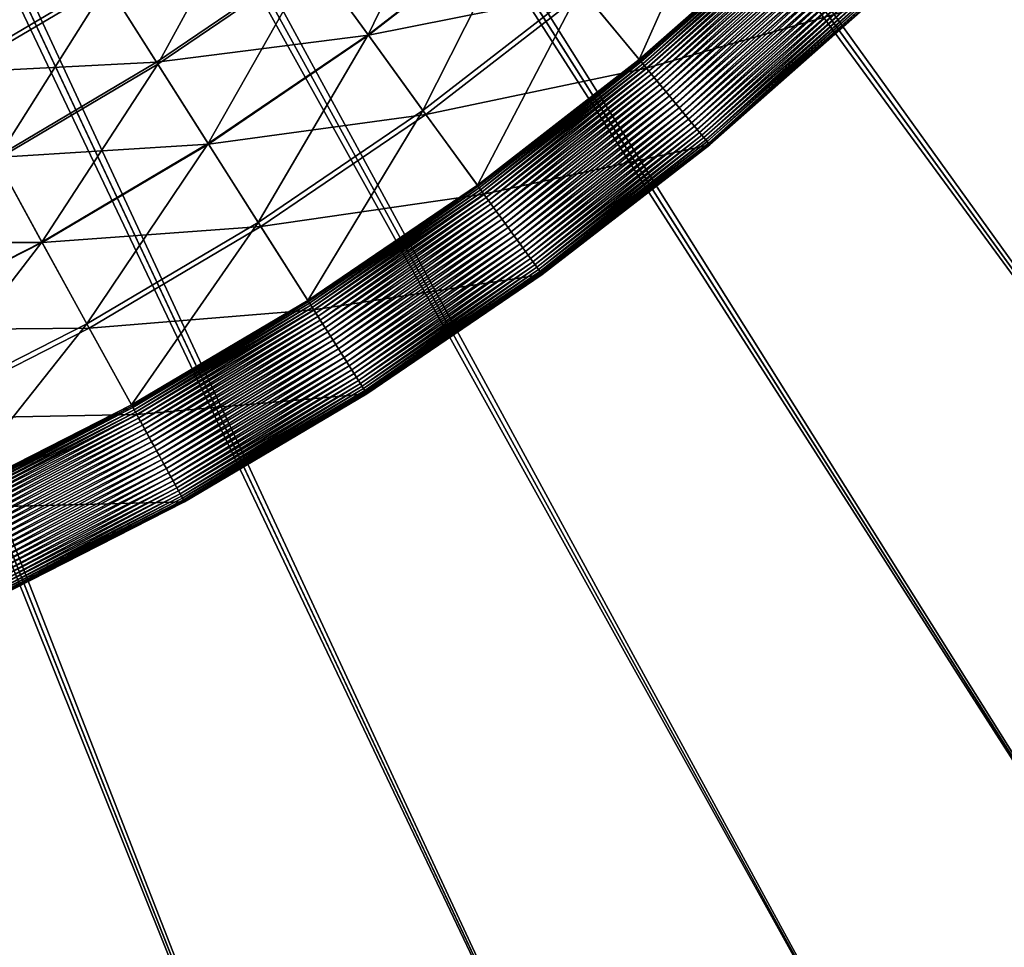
# Model space of a CAD drawing. Header units: millimetres. Extents: x -4.88 to 4.89, y -4.29 to 5.48.
# Tile 44 of 256: x 1.35 to 2.26, y -3.14 to -2.29. Entities that reach past the tile are written whole.
import ezdxf

# ---------------------------------------------------------------- set-up
doc = ezdxf.new("R2010")
doc.units = ezdxf.units.MM
doc.layers.get('0').update_dxf_attribs({"true_color": 0x5890e1})

msp = doc.modelspace()

# ---------------------------------------------------------------- meshes
at = {"color": 206, "true_color": 0x6c0888}
mesh = msp.add_polyface(dxfattribs=at)
corners = [(0.08462, 0.28997, 63.64632), (1.39945, -3.69281, 63.62292), (0.10357, 0.29548, 63.64632), (1.43559, -3.80405, 63.11192), (0.10357, 0.29548, 63.11192), (0.12214, 0.30216, 63.11192), (1.66588, -3.59688, 63.62292), (0.12214, 0.30216, 63.64632), (1.70894, -3.70564, 63.11192), (0.14025, 0.31, 63.11192), (1.92577, -3.48442, 63.62292), (0.14025, 0.31, 63.64632), (1.97558, -3.59025, 63.11192), (0.15784, 0.31896, 63.11192), (2.17809, -3.35586, 63.62292), (0.15784, 0.31896, 63.64632), (2.23444, -3.45836, 63.11192), (0.17483, 0.32901, 63.11192), (2.42183, -3.21171, 63.62292), (0.17483, 0.32901, 63.64632), (2.48451, -3.31047, 63.11192), (0.19115, 0.3401, 63.11192), (2.65605, -3.05254, 63.62292), (0.19115, 0.3401, 63.64631), (2.7248, -3.14717, 63.11192), (0.20675, 0.3522, 63.11192), (2.8798, -2.87897, 63.62292), (0.20675, 0.3522, 63.64632), (2.95436, -2.9691, 63.11192), (0.22155, 0.36525, 63.11192), (3.09222, -2.6917, 63.62292), (0.22155, 0.36525, 63.64632), (3.17229, -2.77697, 63.11192), (0.23551, 0.37921, 63.11192), (3.29246, -2.49146, 63.62292), (0.23551, 0.37921, 63.64632), (3.37773, -2.57153, 63.11192), (0.24856, 0.39401, 63.11192), (3.47973, -2.27905, 63.62292), (0.24856, 0.39401, 63.64632), (3.56986, -2.35361, 63.11192), (0.26065, 0.4096, 63.11192), (3.65329, -2.05529, 63.62292), (0.26065, 0.40961, 63.64632), (3.74792, -2.12404, 63.11192), (0.27175, 0.42593, 63.11192), (3.91122, -1.88375, 63.11192), (3.81246, -1.82108, 63.62292), (0.27175, 0.42593, 63.64632), (0.28179, 0.44292, 63.11192), (4.05911, -1.63368, 63.11192), (3.95661, -1.57733, 63.62292), (0.2818, 0.44292, 63.64632), (0.29076, 0.4605, 63.11192), (4.19101, -1.37482, 63.11192), (4.08517, -1.32502, 63.62292), (0.29076, 0.4605, 63.64632), (0.29859, 0.47861, 63.11192), (4.30639, -1.10819, 63.11192), (4.19764, -1.06513, 63.62292), (0.29859, 0.47861, 63.64632), (0.30528, 0.49718, 63.11192), (4.40481, -0.83483, 63.11192), (4.29356, -0.79869, 63.62292), (0.30528, 0.49718, 63.64632), (0.31078, 0.51614, 63.11192), (4.48586, -0.55584, 63.11192), (4.37257, -0.52675, 63.62292), (0.31078, 0.51614, 63.64632), (0.31509, 0.5354, 63.11192), (4.54924, -0.27231, 63.11192), (4.43434, -0.25039, 63.62292), (0.31509, 0.5354, 63.64632), (0.31818, 0.55489, 63.11192), (4.59469, 0.01464, 63.11192), (4.47864, 0.0293, 63.62292), (0.31818, 0.55489, 63.64632), (0.32004, 0.57454, 63.11192), (4.50529, 0.31123, 63.62292), (0.32004, 0.57454, 63.64632), (4.62203, 0.30388, 63.11192), (0.32066, 0.59427, 63.11192), (4.51418, 0.59427, 63.62292), (0.32066, 0.59427, 63.64632)]
mesh.append_faces([[corners[k] for k in face] for face in [(0, 1, 2), (2, 6, 7), (7, 10, 11), (11, 14, 15), (15, 18, 19), (19, 22, 23), (23, 26, 27), (27, 30, 31), (31, 34, 35), (35, 38, 39), (39, 42, 43), (44, 45, 46), (43, 47, 48), (46, 49, 50), (48, 51, 52), (50, 53, 54), (52, 55, 56), (54, 57, 58), (56, 59, 60), (58, 61, 62), (60, 63, 64), (62, 65, 66), (64, 67, 68), (66, 69, 70), (68, 71, 72), (70, 73, 74), (72, 75, 76), (76, 78, 79), (79, 82, 83)]], dxfattribs={"vtx0": -1, "color": 206})
mesh.append_faces([[corners[k] for k in face] for face in [(3, 4, 5), (8, 5, 9), (12, 9, 13), (16, 13, 17), (20, 17, 21), (24, 21, 25), (28, 25, 29), (32, 29, 33), (36, 33, 37), (40, 37, 41), (39, 38, 42), (44, 41, 45), (43, 42, 47), (46, 45, 49), (48, 47, 51), (50, 49, 53), (52, 51, 55), (54, 53, 57), (56, 55, 59), (58, 57, 61), (60, 59, 63), (62, 61, 65), (64, 63, 67), (66, 65, 69), (68, 67, 71), (70, 69, 73), (72, 71, 75), (74, 73, 77), (76, 75, 78), (80, 77, 81), (79, 78, 82)]], dxfattribs={"vtx2": -1, "color": 206})
mesh = msp.add_polyface(dxfattribs=at)
corners = [(0.00649, -4.0304, 63.11192), (0.02622, 0.28072, 63.11192), (0.29687, -4.02127, 63.11192), (0.00649, 0.2801, 63.64632), (0.00649, -3.91343, 63.62292), (0.28953, -3.90453, 63.62292), (0.04586, 0.28258, 63.11192), (0.58611, -3.99393, 63.11192), (0.02622, 0.28072, 63.64632), (0.57145, -3.87788, 63.62292), (0.06536, 0.28567, 63.11192), (0.87307, -3.94848, 63.11192), (0.04586, 0.28258, 63.64632), (0.85115, -3.83358, 63.62292), (0.08462, 0.28997, 63.11192), (1.1566, -3.88511, 63.11192), (0.06536, 0.28567, 63.64632), (1.12751, -3.77181, 63.62292), (0.10357, 0.29548, 63.11192), (1.43559, -3.80405, 63.11192), (0.08462, 0.28997, 63.64632), (1.39945, -3.69281, 63.62292), (0.12214, 0.30216, 63.11192), (1.70894, -3.70564, 63.11192), (0.10357, 0.29548, 63.64632), (1.66588, -3.59688, 63.62292), (0.14025, 0.31, 63.11192), (1.97558, -3.59025, 63.11192), (0.12214, 0.30216, 63.64632), (1.92577, -3.48442, 63.62292), (0.15784, 0.31896, 63.11192), (2.23444, -3.45836, 63.11192), (0.14025, 0.31, 63.64632), (2.17809, -3.35586, 63.62292), (0.17483, 0.32901, 63.11192), (2.48451, -3.31047, 63.11192), (0.15784, 0.31896, 63.64632), (2.42183, -3.21171, 63.62292), (2.51312, -3.35555, 63.11565), (2.7462, -3.17662, 63.1136), (2.75618, -3.19036, 63.11565), (2.50402, -3.34121, 63.1136), (2.73574, -3.16223, 63.11235), (2.49448, -3.32618, 63.11235), (2.7248, -3.14717, 63.11192), (0.19115, 0.3401, 63.11192), (0.17483, 0.32901, 63.64632), (2.65605, -3.05254, 63.62292), (2.49704, -3.33022, 63.97383), (2.73855, -3.16609, 63.97383), (2.71105, -3.12824, 65.01727), (2.83694, -3.30151, 63.18302), (2.83164, -3.29423, 63.174), (3.07023, -3.10916, 63.174), (2.82597, -3.28641, 63.16547), (3.06407, -3.10172, 63.16547), (2.8199, -3.27806, 63.15747), (3.05749, -3.09376, 63.15747), (2.81342, -3.26915, 63.15003), (3.05047, -3.08527, 63.15003), (2.80654, -3.25968, 63.14316), (3.04301, -3.07625, 63.14316), (2.79924, -3.24963, 63.1369), (3.03509, -3.06668, 63.1369), (2.79152, -3.23899, 63.13128), (3.02671, -3.05656, 63.13128), (2.78336, -3.22776, 63.12631), (3.01786, -3.04586, 63.12631), (2.77475, -3.21592, 63.12203), (3.00853, -3.03458, 63.12203), (2.7657, -3.20346, 63.11847), (2.99871, -3.02271, 63.11847), (2.9884, -3.01024, 63.11565), (2.97757, -2.99715, 63.1136), (2.96623, -2.98344, 63.11235), (2.95436, -2.9691, 63.11192), (0.20675, 0.3522, 63.11192), (0.19115, 0.3401, 63.64631), (2.8798, -2.87897, 63.62292), (2.96927, -2.98712, 63.97383), (2.93945, -2.95107, 65.01727), (2.87605, -3.35535, 65.22997), (3.11839, -3.16738, 65.22997), (0.22155, 0.36525, 63.11192), (3.17229, -2.77697, 63.11192), (0.20675, 0.3522, 63.64632), (3.09222, -2.6917, 63.62292), (0.23551, 0.37921, 63.11192), (3.37773, -2.57153, 63.11192), (0.22155, 0.36525, 63.64632), (3.29246, -2.49146, 63.62292), (0.24856, 0.39401, 63.11192), (3.56986, -2.35361, 63.11192), (0.23551, 0.37921, 63.64632), (3.47973, -2.27905, 63.62292), (0.26065, 0.4096, 63.11192), (3.74792, -2.12404, 63.11192)]
mesh.append_faces([[corners[k] for k in face] for face in [(0, 1, 2), (2, 6, 7), (7, 10, 11), (11, 14, 15), (15, 18, 19), (19, 22, 23), (23, 26, 27), (27, 30, 31), (31, 34, 35), (38, 39, 40), (41, 42, 39), (43, 44, 42), (35, 45, 44), (37, 49, 47), (48, 50, 49), (70, 72, 71), (40, 73, 72), (39, 74, 73), (42, 75, 74), (44, 76, 75), (47, 79, 78), (49, 80, 79), (50, 82, 80), (75, 83, 84), (84, 87, 88), (88, 91, 92), (92, 95, 96)]], dxfattribs={"vtx0": -1, "color": 206})
mesh.append_faces([[corners[k] for k in face] for face in [(3, 4, 5), (8, 5, 9), (12, 9, 13), (16, 13, 17), (20, 17, 21), (24, 21, 25), (28, 25, 29), (32, 29, 33), (36, 33, 37), (46, 37, 47), (37, 48, 49), (51, 52, 53), (52, 54, 55), (54, 56, 57), (56, 58, 59), (58, 60, 61), (60, 62, 63), (62, 64, 65), (64, 66, 67), (66, 68, 69), (68, 70, 71), (70, 40, 72), (40, 39, 73), (39, 42, 74), (42, 44, 75), (77, 47, 78), (47, 49, 79), (49, 50, 80), (50, 81, 82), (85, 78, 86), (89, 86, 90), (93, 90, 94)]], dxfattribs={"vtx2": -1, "color": 206})
at = {"color": 213, "true_color": 0xc458e1}
mesh = msp.add_polyface(dxfattribs=at)
corners = [(2.00785, -1.88549, -10.34479), (1.94279, -1.8244, -10.2628), (1.8244, -1.94279, -10.2628), (1.88549, -2.00785, -10.34479), (1.76356, -1.87801, -10.18546), (1.94576, -1.82719, -10.54088), (1.88711, -2.00957, -10.58413), (1.82719, -1.94576, -10.54088), (2.00875, -2.13911, -10.52324), (1.94692, -2.07326, -10.43156), (1.81289, -2.19141, -10.43156), (1.87047, -2.26102, -10.52324), (1.7557, -2.12227, -10.34479), (1.69881, -2.05351, -10.2628), (1.64216, -1.98503, -10.18546), (1.70291, -1.81341, -10.11264), (1.58568, -1.91676, -10.11264), (1.70606, -1.81677, -10.45781), (1.76684, -1.88149, -10.49878), (1.64521, -1.98872, -10.49878), (1.70141, -2.05665, -10.54088), (1.75721, -2.1241, -10.58413), (1.94658, -2.0729, -10.6286), (1.81258, -2.19103, -10.6286), (1.86752, -2.25744, -10.67432), (2.00558, -2.13573, -10.67432), (1.92201, -2.32331, -10.72133), (1.92851, -2.33117, -10.61998), (1.72481, -2.374, -10.52324), (1.67172, -2.30092, -10.43156), (1.61898, -2.22833, -10.34479), (1.56652, -2.15613, -10.2628), (1.62037, -2.23024, -10.58413), (1.67143, -2.30052, -10.6286), (1.72209, -2.37025, -10.67432), (1.77233, -2.43941, -10.72133), (1.92278, -2.32425, -10.722), (1.77305, -2.44039, -10.722)]
mesh.append_faces([[corners[k] for k in face] for face in [(0, 2, 3), (1, 4, 2), (5, 6, 7), (8, 10, 11), (9, 12, 10), (3, 13, 12), (2, 14, 13), (4, 16, 14), (18, 20, 19), (7, 21, 20), (6, 23, 21), (22, 24, 23), (25, 26, 24), (11, 29, 28), (10, 30, 29), (21, 33, 32), (23, 34, 33), (24, 35, 34)]], dxfattribs={"vtx0": -1, "color": 213})
mesh.append_faces([[corners[k] for k in face] for face in [(0, 1, 2), (8, 9, 10), (9, 3, 12), (3, 2, 13), (2, 4, 14), (4, 15, 16), (17, 18, 19), (18, 7, 20), (7, 6, 21), (6, 22, 23), (27, 11, 28), (11, 10, 29), (10, 12, 30), (12, 13, 31), (20, 21, 32), (21, 23, 33), (23, 24, 34), (24, 26, 35), (26, 36, 37)]], dxfattribs={"vtx2": -1, "color": 213})
mesh = msp.add_polyface(dxfattribs=at)
corners = [(2.20548, -2.07108, -10.61998), (2.00875, -2.13911, -10.52324), (2.07108, -2.20548, -10.61998), (2.13911, -2.00875, -10.52324), (1.94692, -2.07326, -10.43156), (2.13573, -2.00558, -10.67432), (2.06409, -2.19804, -10.72133), (2.00558, -2.13573, -10.67432), (2.19804, -2.06409, -10.72133), (2.06493, -2.19893, -10.722), (2.19893, -2.06493, -10.722), (2.0661, -2.20017, -10.72266), (2.13397, -2.27245, -10.72189), (1.92851, -2.33117, -10.61998), (1.87047, -2.26102, -10.52324), (1.94658, -2.0729, -10.6286), (1.86752, -2.25744, -10.67432), (1.92201, -2.32331, -10.72133), (1.92278, -2.32425, -10.722), (1.92387, -2.32556, -10.72266), (2.06758, -2.20175, -10.72329), (1.92525, -2.32723, -10.72329), (2.06934, -2.20363, -10.7239), (1.92689, -2.32921, -10.7239), (2.07136, -2.20578, -10.72449), (1.92878, -2.33149, -10.72449), (2.07362, -2.20818, -10.72505), (1.93088, -2.33403, -10.72505), (2.07609, -2.21081, -10.72557), (1.93317, -2.33681, -10.72557), (2.07874, -2.21363, -10.72607), (1.93564, -2.33979, -10.72607), (2.08155, -2.21663, -10.72652), (1.93826, -2.34296, -10.72652), (2.0845, -2.21977, -10.72694), (1.94101, -2.34628, -10.72694), (2.08756, -2.22303, -10.72732), (1.94386, -2.34972, -10.72732), (2.09071, -2.22638, -10.72765), (1.94679, -2.35326, -10.72765), (2.09391, -2.22979, -10.72794), (1.94977, -2.35687, -10.72793), (2.09716, -2.23325, -10.72817), (1.95279, -2.36052, -10.72817), (2.10042, -2.23672, -10.72835), (1.95583, -2.36419, -10.72835), (2.10366, -2.24017, -10.72848), (1.95885, -2.36784, -10.72848), (2.10686, -2.24358, -10.72855), (1.96183, -2.37145, -10.72855), (2.11001, -2.24693, -10.72856), (1.96476, -2.37499, -10.72856), (2.11307, -2.25019, -10.7285), (1.96761, -2.37843, -10.7285), (2.11601, -2.25332, -10.72838), (1.97035, -2.38174, -10.72838)]
mesh.append_faces([[corners[k] for k in face] for face in [(0, 1, 2), (3, 4, 1), (5, 6, 7), (8, 9, 6), (10, 11, 9), (2, 14, 13), (6, 18, 17), (9, 19, 18), (11, 21, 19), (20, 23, 21), (22, 25, 23), (24, 27, 25), (26, 29, 27)]], dxfattribs={"vtx0": -1, "color": 213})
mesh.append_faces([[corners[k] for k in face] for face in [(12, 2, 13), (2, 1, 14), (15, 7, 16), (7, 6, 17), (6, 9, 18), (9, 11, 19), (11, 20, 21), (20, 22, 23), (22, 24, 25), (24, 26, 27), (26, 28, 29), (28, 30, 31), (30, 32, 33), (32, 34, 35), (34, 36, 37), (36, 38, 39), (38, 40, 41), (40, 42, 43), (42, 44, 45), (44, 46, 47), (46, 48, 49), (48, 50, 51), (50, 52, 53), (52, 54, 55)]], dxfattribs={"vtx2": -1, "color": 213})
mesh = msp.add_polyface(dxfattribs=at)
corners = [(1.7557, -2.12227, -10.34479), (1.56652, -2.15613, -10.2628), (1.61898, -2.22833, -10.34479), (1.70141, -2.05665, -10.54088), (1.62037, -2.23024, -10.58413), (1.56892, -2.15943, -10.54088), (1.72481, -2.374, -10.52324), (1.67172, -2.30092, -10.43156), (1.52394, -2.40135, -10.43156), (1.57234, -2.47762, -10.52324), (1.47586, -2.32559, -10.34479), (1.42804, -2.25024, -10.2628), (1.38042, -2.1752, -10.18546), (1.51709, -2.0881, -10.49878), (1.43023, -2.25368, -10.54088), (1.38298, -2.17923, -10.49878), (1.47713, -2.32759, -10.58413), (1.67143, -2.30052, -10.6286), (1.52368, -2.40093, -10.6286), (1.56986, -2.4737, -10.67432), (1.32693, -2.41367, -10.34479), (1.28393, -2.33546, -10.2628), (1.24112, -2.25759, -10.18546), (1.33294, -2.10038, -10.11264), (1.19843, -2.17993, -10.11264), (1.33541, -2.10427, -10.45781), (1.24342, -2.26177, -10.49878), (1.20065, -2.18397, -10.45781), (1.2859, -2.33904, -10.54088), (1.32807, -2.41574, -10.58413), (1.36992, -2.49187, -10.6286), (1.13475, -2.41147, -10.2628), (1.09691, -2.33106, -10.18546), (1.13649, -2.41516, -10.54088), (1.17376, -2.49437, -10.58413)]
mesh.append_faces([[corners[k] for k in face] for face in [(0, 1, 2), (3, 4, 5), (6, 8, 9), (7, 10, 8), (2, 11, 10), (1, 12, 11), (13, 14, 15), (5, 16, 14), (4, 18, 16), (17, 19, 18), (10, 21, 20), (11, 22, 21), (12, 24, 22), (25, 26, 27), (15, 28, 26), (14, 29, 28), (16, 30, 29), (28, 34, 33)]], dxfattribs={"vtx0": -1, "color": 213})
mesh.append_faces([[corners[k] for k in face] for face in [(6, 7, 8), (7, 2, 10), (2, 1, 11), (13, 5, 14), (5, 4, 16), (4, 17, 18), (8, 10, 20), (10, 11, 21), (11, 12, 22), (12, 23, 24), (25, 15, 26), (15, 14, 28), (14, 16, 29), (16, 18, 30), (20, 21, 31), (21, 22, 32), (26, 28, 33), (28, 29, 34)]], dxfattribs={"vtx2": -1, "color": 213})
mesh = msp.add_polyface(dxfattribs=at)
corners = [(2.13397, -2.27245, -10.72189), (1.92851, -2.33117, -10.61998), (1.98707, -2.40196, -10.72189), (2.07609, -2.21081, -10.72557), (1.93564, -2.33979, -10.72607), (1.93317, -2.33681, -10.72557), (2.07874, -2.21363, -10.72607), (1.93826, -2.34296, -10.72652), (2.08155, -2.21663, -10.72652), (1.94101, -2.34628, -10.72694), (2.0845, -2.21977, -10.72694), (1.94386, -2.34972, -10.72732), (2.08756, -2.22303, -10.72732), (1.94679, -2.35326, -10.72765), (2.09071, -2.22638, -10.72765), (1.94977, -2.35687, -10.72793), (2.09391, -2.22979, -10.72794), (1.95279, -2.36052, -10.72817), (2.09716, -2.23325, -10.72817), (1.95583, -2.36419, -10.72835), (2.10042, -2.23672, -10.72835), (1.95885, -2.36784, -10.72848), (2.10366, -2.24017, -10.72848), (1.96183, -2.37145, -10.72855), (2.10686, -2.24358, -10.72855), (1.96476, -2.37499, -10.72856), (2.11001, -2.24693, -10.72856), (1.96761, -2.37843, -10.7285), (2.11307, -2.25019, -10.7285), (1.97035, -2.38174, -10.72838), (2.11601, -2.25332, -10.72838), (2.11882, -2.25632, -10.72819), (1.97296, -2.38491, -10.72819), (2.12147, -2.25914, -10.72793), (1.97543, -2.38789, -10.72793), (2.12393, -2.26176, -10.72759), (1.97772, -2.39066, -10.72759), (2.12618, -2.26416, -10.72718), (1.97982, -2.39319, -10.72718), (2.1282, -2.2663, -10.72668), (1.9817, -2.39546, -10.72668), (2.12996, -2.26817, -10.72611), (1.98333, -2.39744, -10.72611), (2.13143, -2.26974, -10.72544), (1.9847, -2.39909, -10.72544), (2.13259, -2.27098, -10.72469), (1.98579, -2.4004, -10.72469), (2.13342, -2.27186, -10.72385), (1.98656, -2.40133, -10.72385), (2.13389, -2.27236, -10.72292), (1.98699, -2.40186, -10.72292)]
mesh.append_faces([[corners[k] for k in face] for face in [(0, 1, 2), (3, 4, 5), (6, 7, 4), (8, 9, 7), (10, 11, 9), (12, 13, 11), (14, 15, 13), (16, 17, 15), (18, 19, 17), (20, 21, 19), (22, 23, 21), (24, 25, 23), (26, 27, 25), (28, 29, 27), (30, 32, 29), (31, 34, 32), (33, 36, 34), (35, 38, 36), (37, 40, 38), (39, 42, 40), (41, 44, 42), (43, 46, 44), (45, 48, 46), (47, 50, 48), (49, 2, 50)]], dxfattribs={"vtx0": -1, "color": 213})
mesh.append_faces([[corners[k] for k in face] for face in [(30, 31, 32), (31, 33, 34), (33, 35, 36), (35, 37, 38), (37, 39, 40), (39, 41, 42), (41, 43, 44), (43, 45, 46), (45, 47, 48), (47, 49, 50), (49, 0, 2)]], dxfattribs={"vtx2": -1, "color": 213})
mesh = msp.add_polyface(dxfattribs=at)
corners = [(1.98707, -2.40196, -10.72189), (1.92851, -2.33117, -10.61998), (1.77833, -2.44766, -10.61998), (1.72481, -2.374, -10.52324), (1.92201, -2.32331, -10.72133), (1.77305, -2.44039, -10.722), (1.77233, -2.43941, -10.72133), (1.92278, -2.32425, -10.722), (1.92387, -2.32556, -10.72266), (1.77405, -2.44178, -10.72266), (1.92525, -2.32723, -10.72329), (1.77532, -2.44352, -10.72329), (1.92689, -2.32921, -10.7239), (1.77684, -2.44561, -10.7239), (1.92878, -2.33149, -10.72449), (1.77857, -2.448, -10.72449), (1.93088, -2.33403, -10.72505), (1.78051, -2.45066, -10.72505), (1.93317, -2.33681, -10.72557), (1.78263, -2.45358, -10.72557), (1.93564, -2.33979, -10.72607), (1.78491, -2.45671, -10.72607), (1.93826, -2.34296, -10.72652), (1.78732, -2.46004, -10.72652), (1.94101, -2.34628, -10.72694), (1.78985, -2.46352, -10.72694), (1.94386, -2.34972, -10.72732), (1.79248, -2.46714, -10.72732), (1.94679, -2.35326, -10.72765), (1.79518, -2.47086, -10.72765), (1.94977, -2.35687, -10.72793), (1.79794, -2.47465, -10.72793), (1.95279, -2.36052, -10.72817), (1.80072, -2.47848, -10.72817), (1.95583, -2.36419, -10.72835), (1.80352, -2.48233, -10.72835), (1.95885, -2.36784, -10.72848), (1.8063, -2.48616, -10.72848), (1.96183, -2.37145, -10.72855), (1.80906, -2.48995, -10.72855), (1.96476, -2.37499, -10.72856), (1.81176, -2.49367, -10.72856), (1.96761, -2.37843, -10.7285), (1.81438, -2.49728, -10.7285), (1.97035, -2.38174, -10.72838), (1.81691, -2.50076, -10.72838), (1.97296, -2.38491, -10.72819), (1.81932, -2.50408, -10.72819), (1.97543, -2.38789, -10.72793), (1.8216, -2.50721, -10.72793), (1.97772, -2.39066, -10.72759), (1.82371, -2.51012, -10.72759), (1.67143, -2.30052, -10.6286), (1.72209, -2.37025, -10.67432), (1.56986, -2.4737, -10.67432)]
mesh.append_faces([[corners[k] for k in face] for face in [(1, 3, 2), (4, 5, 6), (7, 9, 5), (8, 11, 9), (10, 13, 11), (12, 15, 13), (14, 17, 15), (16, 19, 17), (18, 21, 19), (20, 23, 21), (22, 25, 23), (24, 27, 25), (26, 29, 27)]], dxfattribs={"vtx0": -1, "color": 213})
mesh.append_faces([[corners[k] for k in face] for face in [(0, 1, 2), (7, 8, 9), (8, 10, 11), (10, 12, 13), (12, 14, 15), (14, 16, 17), (16, 18, 19), (18, 20, 21), (20, 22, 23), (22, 24, 25), (24, 26, 27), (26, 28, 29), (28, 30, 31), (30, 32, 33), (32, 34, 35), (34, 36, 37), (36, 38, 39), (38, 40, 41), (40, 42, 43), (42, 44, 45), (44, 46, 47), (46, 48, 49), (48, 50, 51), (52, 53, 54)]], dxfattribs={"vtx2": -1, "color": 213})
mesh = msp.add_polyface(dxfattribs=at)
corners = [(1.98707, -2.40196, -10.72189), (1.77833, -2.44766, -10.61998), (1.83233, -2.52199, -10.72189), (1.94679, -2.35326, -10.72765), (1.79794, -2.47465, -10.72793), (1.79518, -2.47086, -10.72765), (1.94977, -2.35687, -10.72793), (1.80072, -2.47848, -10.72817), (1.95279, -2.36052, -10.72817), (1.80352, -2.48233, -10.72835), (1.95583, -2.36419, -10.72835), (1.8063, -2.48616, -10.72848), (1.95885, -2.36784, -10.72848), (1.80906, -2.48995, -10.72855), (1.96183, -2.37145, -10.72855), (1.81176, -2.49367, -10.72856), (1.96476, -2.37499, -10.72856), (1.81438, -2.49728, -10.7285), (1.96761, -2.37843, -10.7285), (1.81691, -2.50076, -10.72838), (1.97035, -2.38174, -10.72838), (1.81932, -2.50408, -10.72819), (1.97296, -2.38491, -10.72819), (1.8216, -2.50721, -10.72793), (1.97543, -2.38789, -10.72793), (1.82371, -2.51012, -10.72759), (1.97772, -2.39066, -10.72759), (1.97982, -2.39319, -10.72718), (1.82564, -2.51278, -10.72718), (1.9817, -2.39546, -10.72668), (1.82737, -2.51517, -10.72668), (1.98333, -2.39744, -10.72611), (1.82888, -2.51724, -10.72611), (1.9847, -2.39909, -10.72544), (1.83015, -2.51898, -10.72544), (1.98579, -2.4004, -10.72469), (1.83114, -2.52035, -10.72469), (1.98656, -2.40133, -10.72385), (1.83186, -2.52133, -10.72385), (1.98699, -2.40186, -10.72292), (1.83226, -2.52189, -10.72292), (1.6625, -2.61968, -10.72759), (1.66426, -2.62246, -10.72718), (1.66584, -2.62495, -10.72668), (1.66722, -2.62711, -10.72611), (1.66837, -2.62893, -10.72544), (1.66928, -2.63036, -10.72469), (1.66992, -2.63138, -10.72385), (1.67029, -2.63196, -10.72292), (1.67036, -2.63206, -10.72189)]
mesh.append_faces([[corners[k] for k in face] for face in [(0, 1, 2), (3, 4, 5), (6, 7, 4), (8, 9, 7), (10, 11, 9), (12, 13, 11), (14, 15, 13), (16, 17, 15), (18, 19, 17), (20, 21, 19), (22, 23, 21), (24, 25, 23), (26, 28, 25), (27, 30, 28), (29, 32, 30), (31, 34, 32), (33, 36, 34), (35, 38, 36), (37, 40, 38), (39, 2, 40)]], dxfattribs={"vtx0": -1, "color": 213})
mesh.append_faces([[corners[k] for k in face] for face in [(26, 27, 28), (27, 29, 30), (29, 31, 32), (31, 33, 34), (33, 35, 36), (35, 37, 38), (37, 39, 40), (39, 0, 2), (23, 25, 41), (25, 28, 42), (28, 30, 43), (30, 32, 44), (32, 34, 45), (34, 36, 46), (36, 38, 47), (38, 40, 48), (40, 2, 49)]], dxfattribs={"vtx2": -1, "color": 213})
mesh = msp.add_polyface(dxfattribs=at)
corners = [(1.77833, -2.44766, -10.61998), (1.72481, -2.374, -10.52324), (1.57234, -2.47762, -10.52324), (1.62113, -2.55449, -10.61998), (1.72209, -2.37025, -10.67432), (1.77233, -2.43941, -10.72133), (1.61566, -2.54588, -10.72133), (1.56986, -2.4737, -10.67432), (1.61632, -2.54691, -10.722), (1.77305, -2.44039, -10.722), (1.61723, -2.54835, -10.72266), (1.77405, -2.44178, -10.72266), (1.61839, -2.55017, -10.72329), (1.77532, -2.44352, -10.72329), (1.61977, -2.55235, -10.7239), (1.77684, -2.44561, -10.7239), (1.62135, -2.55484, -10.72449), (1.77857, -2.448, -10.72449), (1.62312, -2.55763, -10.72505), (1.78051, -2.45066, -10.72505), (1.62505, -2.56067, -10.72557), (1.78263, -2.45358, -10.72557), (1.62713, -2.56394, -10.72607), (1.78491, -2.45671, -10.72607), (1.62933, -2.56741, -10.72652), (1.78732, -2.46004, -10.72652), (1.63164, -2.57105, -10.72694), (1.78985, -2.46352, -10.72694), (1.63403, -2.57482, -10.72732), (1.79248, -2.46714, -10.72732), (1.63649, -2.5787, -10.72765), (1.79518, -2.47086, -10.72765), (1.639, -2.58266, -10.72793), (1.79794, -2.47465, -10.72793), (1.64154, -2.58666, -10.72817), (1.80072, -2.47848, -10.72817), (1.64409, -2.59068, -10.72835), (1.80352, -2.48233, -10.72835), (1.64663, -2.59468, -10.72848), (1.8063, -2.48616, -10.72848), (1.64914, -2.59863, -10.72855), (1.80906, -2.48995, -10.72855), (1.6516, -2.60251, -10.72856), (1.67036, -2.63206, -10.72189), (1.45753, -2.65124, -10.61998), (1.41367, -2.57146, -10.52324), (1.45262, -2.6423, -10.72133), (1.45321, -2.64337, -10.722), (1.45403, -2.64487, -10.72266), (1.45507, -2.64676, -10.72329), (1.45631, -2.64902, -10.7239), (1.45773, -2.65161, -10.72449), (1.45932, -2.6545, -10.72505), (1.46106, -2.65766, -10.72557), (1.46292, -2.66105, -10.72607), (1.4649, -2.66465, -10.72652), (1.46698, -2.66843, -10.72694), (1.46913, -2.67234, -10.72732), (1.47135, -2.67637, -10.72765)]
mesh.append_faces([[corners[k] for k in face] for face in [(0, 2, 3), (4, 6, 7), (5, 8, 6), (9, 10, 8), (11, 12, 10), (13, 14, 12), (15, 16, 14), (17, 18, 16), (19, 20, 18), (21, 22, 20), (23, 24, 22), (25, 26, 24), (27, 28, 26), (29, 30, 28), (31, 32, 30), (33, 34, 32), (35, 36, 34), (37, 38, 36), (39, 40, 38), (41, 42, 40)]], dxfattribs={"vtx0": -1, "color": 213})
mesh.append_faces([[corners[k] for k in face] for face in [(0, 1, 2), (4, 5, 6), (43, 3, 44), (3, 2, 45), (7, 6, 46), (6, 8, 47), (8, 10, 48), (10, 12, 49), (12, 14, 50), (14, 16, 51), (16, 18, 52), (18, 20, 53), (20, 22, 54), (22, 24, 55), (24, 26, 56), (26, 28, 57), (28, 30, 58)]], dxfattribs={"vtx2": -1, "color": 213})
mesh = msp.add_polyface(dxfattribs=at)
corners = [(1.62113, -2.55449, -10.61998), (1.41367, -2.57146, -10.52324), (1.45753, -2.65124, -10.61998), (1.57234, -2.47762, -10.52324), (1.52394, -2.40135, -10.43156), (1.37015, -2.4923, -10.43156), (1.32693, -2.41367, -10.34479), (1.52368, -2.40093, -10.6286), (1.56986, -2.4737, -10.67432), (1.41144, -2.5674, -10.67432), (1.36992, -2.49187, -10.6286), (1.45262, -2.6423, -10.72133), (1.61566, -2.54588, -10.72133), (1.45321, -2.64337, -10.722), (1.61632, -2.54691, -10.722), (1.45403, -2.64487, -10.72266), (1.61723, -2.54835, -10.72266), (1.45507, -2.64676, -10.72329), (1.61839, -2.55017, -10.72329), (1.45631, -2.64902, -10.7239), (1.61977, -2.55235, -10.7239), (1.45773, -2.65161, -10.72449), (1.62135, -2.55484, -10.72449), (1.45932, -2.6545, -10.72505), (1.62312, -2.55763, -10.72505), (1.46106, -2.65766, -10.72557), (1.62505, -2.56067, -10.72557), (1.46292, -2.66105, -10.72607), (1.62713, -2.56394, -10.72607), (1.4649, -2.66465, -10.72652), (1.62933, -2.56741, -10.72652), (1.46698, -2.66843, -10.72694), (1.63164, -2.57105, -10.72694), (1.46913, -2.67234, -10.72732), (1.63403, -2.57482, -10.72732), (1.47135, -2.67637, -10.72765), (1.63649, -2.5787, -10.72765), (1.4736, -2.68048, -10.72793), (1.639, -2.58266, -10.72793), (1.47589, -2.68463, -10.72817), (1.64154, -2.58666, -10.72817), (1.47818, -2.6888, -10.72835), (1.50179, -2.73175, -10.72189), (1.28818, -2.73753, -10.61998), (1.29295, -2.74766, -10.72607), (1.2947, -2.75138, -10.72652), (1.29653, -2.75527, -10.72694), (1.29844, -2.75932, -10.72732), (1.30039, -2.76348, -10.72765), (1.30239, -2.76771, -10.72793), (1.3044, -2.772, -10.72817), (1.30643, -2.77631, -10.72835), (1.48046, -2.69295, -10.72848), (1.30845, -2.78059, -10.72848), (1.48272, -2.69705, -10.72855), (1.31044, -2.78483, -10.72855), (1.48493, -2.70108, -10.72856), (1.3124, -2.78899, -10.72856), (1.48708, -2.70499, -10.7285), (1.3143, -2.79303, -10.7285), (1.48915, -2.70876, -10.72838), (1.31613, -2.79692, -10.72838), (1.49113, -2.71236, -10.72819), (1.31788, -2.80064, -10.72819)]
mesh.append_faces([[corners[k] for k in face] for face in [(0, 1, 2), (3, 5, 1), (4, 6, 5), (7, 9, 10), (8, 11, 9), (12, 13, 11), (14, 15, 13), (16, 17, 15), (18, 19, 17), (20, 21, 19), (22, 23, 21), (24, 25, 23), (26, 27, 25), (28, 29, 27), (30, 31, 29), (32, 33, 31), (34, 35, 33), (36, 37, 35), (38, 39, 37), (40, 41, 39)]], dxfattribs={"vtx0": -1, "color": 213})
mesh.append_faces([[corners[k] for k in face] for face in [(3, 4, 5), (7, 8, 9), (42, 2, 43), (25, 27, 44), (27, 29, 45), (29, 31, 46), (31, 33, 47), (33, 35, 48), (35, 37, 49), (37, 39, 50), (39, 41, 51), (41, 52, 53), (52, 54, 55), (54, 56, 57), (56, 58, 59), (58, 60, 61), (60, 62, 63)]], dxfattribs={"vtx2": -1, "color": 213})
mesh = msp.add_polyface(dxfattribs=at)
corners = [(1.45753, -2.65124, -10.61998), (1.41367, -2.57146, -10.52324), (1.24942, -2.65515, -10.52324), (1.28818, -2.73753, -10.61998), (1.37015, -2.4923, -10.43156), (1.21096, -2.57341, -10.43156), (1.32693, -2.41367, -10.34479), (1.17275, -2.49222, -10.34479), (1.13475, -2.41147, -10.2628), (1.32807, -2.41574, -10.58413), (1.36992, -2.49187, -10.6286), (1.21075, -2.57297, -10.6286), (1.17376, -2.49437, -10.58413), (1.41144, -2.5674, -10.67432), (1.24744, -2.65095, -10.67432), (1.45262, -2.6423, -10.72133), (1.28384, -2.7283, -10.72133), (1.45321, -2.64337, -10.722), (1.28436, -2.7294, -10.722), (1.45403, -2.64487, -10.72266), (1.28509, -2.73095, -10.72266), (1.45507, -2.64676, -10.72329), (1.28601, -2.7329, -10.72329), (1.45631, -2.64902, -10.7239), (1.2871, -2.73523, -10.7239), (1.45773, -2.65161, -10.72449), (1.28836, -2.73791, -10.72449), (1.45932, -2.6545, -10.72505), (1.28976, -2.74089, -10.72505), (1.46106, -2.65766, -10.72557), (1.2913, -2.74415, -10.72557), (1.29295, -2.74766, -10.72607), (1.46292, -2.66105, -10.72607), (1.2947, -2.75138, -10.72652), (1.4649, -2.66465, -10.72652), (1.29653, -2.75527, -10.72694), (1.46698, -2.66843, -10.72694), (1.29844, -2.75932, -10.72732), (1.46913, -2.67234, -10.72732), (1.30039, -2.76348, -10.72765), (1.47135, -2.67637, -10.72765), (1.30239, -2.76771, -10.72793), (1.4736, -2.68048, -10.72793), (1.3044, -2.772, -10.72817), (1.08023, -2.72836, -10.52324), (1.10999, -2.80353, -10.72133)]
mesh.append_faces([[corners[k] for k in face] for face in [(0, 2, 3), (1, 5, 2), (4, 7, 5), (6, 8, 7), (9, 11, 12), (10, 14, 11), (13, 16, 14), (15, 18, 16), (17, 20, 18), (19, 22, 20), (21, 24, 22), (23, 26, 24), (25, 28, 26), (27, 30, 28), (29, 31, 30), (32, 33, 31), (34, 35, 33), (36, 37, 35), (38, 39, 37), (40, 41, 39), (42, 43, 41)]], dxfattribs={"vtx0": -1, "color": 213})
mesh.append_faces([[corners[k] for k in face] for face in [(0, 1, 2), (1, 4, 5), (4, 6, 7), (9, 10, 11), (10, 13, 14), (13, 15, 16), (15, 17, 18), (17, 19, 20), (19, 21, 22), (21, 23, 24), (23, 25, 26), (25, 27, 28), (27, 29, 30), (3, 2, 44), (14, 16, 45)]], dxfattribs={"vtx2": -1, "color": 213})
mesh = msp.add_polyface(dxfattribs=at)
corners = [(1.83233, -2.52199, -10.72189), (1.77833, -2.44766, -10.61998), (1.62113, -2.55449, -10.61998), (1.67036, -2.63206, -10.72189), (1.77233, -2.43941, -10.72133), (1.77305, -2.44039, -10.722), (1.61632, -2.54691, -10.722), (1.77405, -2.44178, -10.72266), (1.61723, -2.54835, -10.72266), (1.77532, -2.44352, -10.72329), (1.61839, -2.55017, -10.72329), (1.77684, -2.44561, -10.7239), (1.61977, -2.55235, -10.7239), (1.77857, -2.448, -10.72449), (1.62135, -2.55484, -10.72449), (1.78051, -2.45066, -10.72505), (1.62312, -2.55763, -10.72505), (1.78263, -2.45358, -10.72557), (1.62505, -2.56067, -10.72557), (1.78491, -2.45671, -10.72607), (1.62713, -2.56394, -10.72607), (1.78732, -2.46004, -10.72652), (1.62933, -2.56741, -10.72652), (1.78985, -2.46352, -10.72694), (1.63164, -2.57105, -10.72694), (1.79248, -2.46714, -10.72732), (1.63403, -2.57482, -10.72732), (1.79518, -2.47086, -10.72765), (1.63649, -2.5787, -10.72765), (1.79794, -2.47465, -10.72793), (1.639, -2.58266, -10.72793), (1.80072, -2.47848, -10.72817), (1.64154, -2.58666, -10.72817), (1.80352, -2.48233, -10.72835), (1.64409, -2.59068, -10.72835), (1.8063, -2.48616, -10.72848), (1.64663, -2.59468, -10.72848), (1.80906, -2.48995, -10.72855), (1.64914, -2.59863, -10.72855), (1.81176, -2.49367, -10.72856), (1.6516, -2.60251, -10.72856), (1.81438, -2.49728, -10.7285), (1.65399, -2.60628, -10.7285), (1.81691, -2.50076, -10.72838), (1.6563, -2.60991, -10.72838), (1.81932, -2.50408, -10.72819), (1.6585, -2.61338, -10.72819), (1.8216, -2.50721, -10.72793), (1.66057, -2.61664, -10.72793), (1.6625, -2.61968, -10.72759), (1.82371, -2.51012, -10.72759), (1.66426, -2.62246, -10.72718), (1.82564, -2.51278, -10.72718), (1.66584, -2.62495, -10.72668), (1.82737, -2.51517, -10.72668), (1.66722, -2.62711, -10.72611), (1.82888, -2.51724, -10.72611), (1.66837, -2.62893, -10.72544), (1.83015, -2.51898, -10.72544), (1.66928, -2.63036, -10.72469), (1.83114, -2.52035, -10.72469), (1.66992, -2.63138, -10.72385), (1.83186, -2.52133, -10.72385), (1.67029, -2.63196, -10.72292), (1.83226, -2.52189, -10.72292)]
mesh.append_faces([[corners[k] for k in face] for face in [(0, 2, 3), (39, 42, 40), (41, 44, 42), (43, 46, 44), (45, 48, 46), (47, 49, 48), (50, 51, 49), (52, 53, 51), (54, 55, 53), (56, 57, 55), (58, 59, 57), (60, 61, 59), (62, 63, 61), (64, 3, 63)]], dxfattribs={"vtx0": -1, "color": 213})
mesh.append_faces([[corners[k] for k in face] for face in [(0, 1, 2), (4, 5, 6), (5, 7, 8), (7, 9, 10), (9, 11, 12), (11, 13, 14), (13, 15, 16), (15, 17, 18), (17, 19, 20), (19, 21, 22), (21, 23, 24), (23, 25, 26), (25, 27, 28), (27, 29, 30), (29, 31, 32), (31, 33, 34), (33, 35, 36), (35, 37, 38), (37, 39, 40), (39, 41, 42), (41, 43, 44), (43, 45, 46), (45, 47, 48)]], dxfattribs={"vtx2": -1, "color": 213})
mesh = msp.add_polyface(dxfattribs=at)
corners = [(1.67036, -2.63206, -10.72189), (1.45753, -2.65124, -10.61998), (1.50179, -2.73175, -10.72189), (1.63649, -2.5787, -10.72765), (1.639, -2.58266, -10.72793), (1.4736, -2.68048, -10.72793), (1.64154, -2.58666, -10.72817), (1.47589, -2.68463, -10.72817), (1.64409, -2.59068, -10.72835), (1.47818, -2.6888, -10.72835), (1.64663, -2.59468, -10.72848), (1.48046, -2.69295, -10.72848), (1.64914, -2.59863, -10.72855), (1.48272, -2.69705, -10.72855), (1.6516, -2.60251, -10.72856), (1.48493, -2.70108, -10.72856), (1.65399, -2.60628, -10.7285), (1.48708, -2.70499, -10.7285), (1.6563, -2.60991, -10.72838), (1.48915, -2.70876, -10.72838), (1.6585, -2.61338, -10.72819), (1.49113, -2.71236, -10.72819), (1.66057, -2.61664, -10.72793), (1.49299, -2.71575, -10.72793), (1.6625, -2.61968, -10.72759), (1.49473, -2.7189, -10.72759), (1.66426, -2.62246, -10.72718), (1.49631, -2.72178, -10.72718), (1.66584, -2.62495, -10.72668), (1.49773, -2.72436, -10.72668), (1.66722, -2.62711, -10.72611), (1.49897, -2.72661, -10.72611), (1.66837, -2.62893, -10.72544), (1.5, -2.7285, -10.72544), (1.66928, -2.63036, -10.72469), (1.50082, -2.72998, -10.72469), (1.66992, -2.63138, -10.72385), (1.5014, -2.73104, -10.72385), (1.67029, -2.63196, -10.72292), (1.50173, -2.73164, -10.72292)]
mesh.append_faces([[corners[k] for k in face] for face in [(0, 1, 2), (8, 11, 9), (10, 13, 11), (12, 15, 13), (14, 17, 15), (16, 19, 17), (18, 21, 19), (20, 23, 21), (22, 25, 23), (24, 27, 25), (26, 29, 27), (28, 31, 29), (30, 33, 31), (32, 35, 33), (34, 37, 35), (36, 39, 37), (38, 2, 39)]], dxfattribs={"vtx0": -1, "color": 213})
mesh.append_faces([[corners[k] for k in face] for face in [(3, 4, 5), (4, 6, 7), (6, 8, 9), (8, 10, 11), (10, 12, 13), (12, 14, 15), (14, 16, 17), (16, 18, 19), (18, 20, 21), (20, 22, 23), (22, 24, 25), (24, 26, 27), (26, 28, 29), (28, 30, 31), (30, 32, 33), (32, 34, 35), (34, 36, 37), (36, 38, 39), (38, 0, 2)]], dxfattribs={"vtx2": -1, "color": 213})
mesh = msp.add_polyface(dxfattribs=at)
corners = [(1.50179, -2.73175, -10.72189), (1.28818, -2.73753, -10.61998), (1.3273, -2.82066, -10.72189), (1.47589, -2.68463, -10.72817), (1.30643, -2.77631, -10.72835), (1.3044, -2.772, -10.72817), (1.47818, -2.6888, -10.72835), (1.30845, -2.78059, -10.72848), (1.48046, -2.69295, -10.72848), (1.31044, -2.78483, -10.72855), (1.48272, -2.69705, -10.72855), (1.3124, -2.78899, -10.72856), (1.48493, -2.70108, -10.72856), (1.3143, -2.79303, -10.7285), (1.48708, -2.70499, -10.7285), (1.31613, -2.79692, -10.72838), (1.48915, -2.70876, -10.72838), (1.31788, -2.80064, -10.72819), (1.49113, -2.71236, -10.72819), (1.49299, -2.71575, -10.72793), (1.31953, -2.80414, -10.72793), (1.49473, -2.7189, -10.72759), (1.32106, -2.80739, -10.72759), (1.49631, -2.72178, -10.72718), (1.32246, -2.81037, -10.72718), (1.49773, -2.72436, -10.72668), (1.32371, -2.81303, -10.72668), (1.49897, -2.72661, -10.72611), (1.3248, -2.81535, -10.72611), (1.5, -2.7285, -10.72544), (1.32572, -2.8173, -10.72544), (1.50082, -2.72998, -10.72469), (1.32644, -2.81884, -10.72469), (1.5014, -2.73104, -10.72385), (1.32696, -2.81993, -10.72385), (1.50173, -2.73164, -10.72292), (1.32725, -2.82055, -10.72292), (1.14217, -2.8848, -10.72759), (1.14338, -2.88786, -10.72718), (1.14447, -2.8906, -10.72668), (1.14541, -2.89298, -10.72611), (1.1462, -2.89498, -10.72544), (1.14683, -2.89656, -10.72469), (1.14727, -2.89768, -10.72385), (1.14753, -2.89832, -10.72292), (1.14757, -2.89844, -10.72189)]
mesh.append_faces([[corners[k] for k in face] for face in [(0, 1, 2), (3, 4, 5), (6, 7, 4), (8, 9, 7), (10, 11, 9), (12, 13, 11), (14, 15, 13), (16, 17, 15), (18, 20, 17), (19, 22, 20), (21, 24, 22), (23, 26, 24), (25, 28, 26), (27, 30, 28), (29, 32, 30), (31, 34, 32), (33, 36, 34), (35, 2, 36)]], dxfattribs={"vtx0": -1, "color": 213})
mesh.append_faces([[corners[k] for k in face] for face in [(18, 19, 20), (19, 21, 22), (21, 23, 24), (23, 25, 26), (25, 27, 28), (27, 29, 30), (29, 31, 32), (31, 33, 34), (33, 35, 36), (35, 0, 2), (20, 22, 37), (22, 24, 38), (24, 26, 39), (26, 28, 40), (28, 30, 41), (30, 32, 42), (32, 34, 43), (34, 36, 44), (36, 2, 45)]], dxfattribs={"vtx2": -1, "color": 213})

doc.saveas('drawing.dxf')
